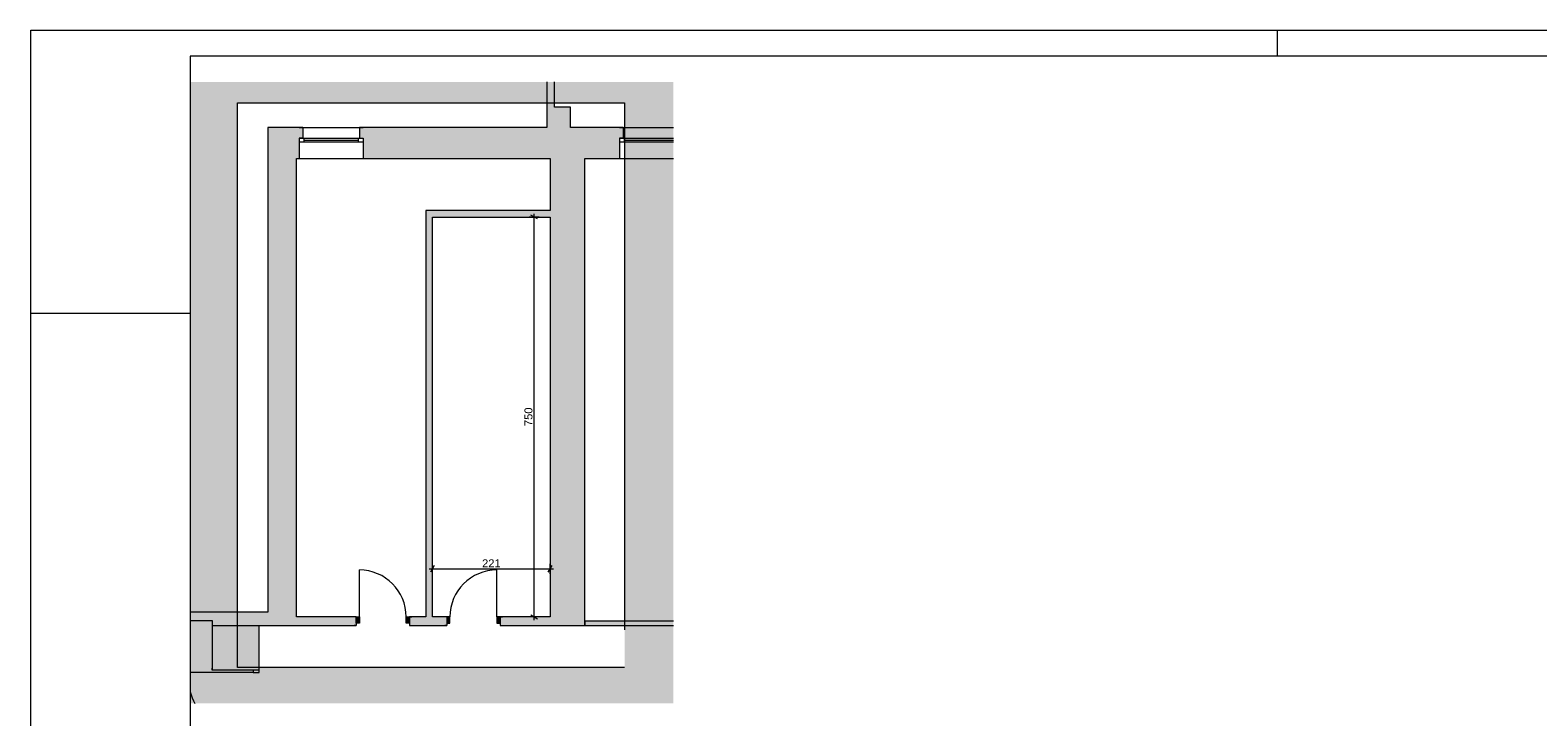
# Paper-space layout 'A-02 INWENTARYZACJA - PIĘTRO -1' of a CAD drawing. Header units: millimetres. Extents: x 0 to 594, y 0 to 350.
# Tile 7 of 10: x 0 to 283, y 221 to 350. Entities that reach past the tile are written whole.
import ezdxf
from ezdxf.xclip import XClip

# ---------------------------------------------------------------- set-up
doc = ezdxf.new("R2010")
doc.units = ezdxf.units.MM
doc.header["$MEASUREMENT"] = 0
doc.header["$XCLIPFRAME"] = 0
doc.linetypes.add('PRZERYWANA_DU_A', pattern=[550, 350, -200])
for name, color, linetype, lineweight in [('0_Nr_pióra__2', 8, 'Continuous', 13), ('A_Arkusz_Nr_pióra__1', 7, 'Continuous', 20), ('A_wymiary_Nr_pióra__1', 7, 'Continuous', 20), ('A_wymiary_Nr_pióra__2', 8, 'Continuous', 13), ('A_ściany_Nr_pióra__1', 7, 'Continuous', 20), ('Drzwi Archicad_Nr_pióra__1', 7, 'Continuous', 20)]:
    doc.layers.add(name, color=color, linetype=linetype, lineweight=lineweight)
doc.layers.add('A_Arkusz_Nr_pióra__237', color=7, linetype='Continuous', lineweight=5, true_color=0x343434)
doc.layers.add('Okna Archicada_Nr_pióra__19', color=7, linetype='Continuous', lineweight=5, true_color=0x191919)
for name, color, linetype in [('A_podrys', 7, 'Continuous'), ('A_ściany', 7, 'Continuous'), ('Drzwi Archicad', 7, 'Continuous')]:
    doc.layers.add(name, color=color, linetype=linetype)
doc.styles.add('STYL_AUTOMATYCZNY_4', font='arial.ttf')

# ---------------------------------------------------------------- blocks, each defined once
blk = doc.blocks.new('Rysunek_4_4', base_point=(-1341.46, -486.75))
at = {"linetype": 'Continuous', "lineweight": 0, "true_color": 0x484848}
h = blk.add_hatch(color=251, dxfattribs=at)
h.paths.add_polyline_path([(120.64, 340.31), (29.9, 340.31), (29.9, 223.71), (120.64, 223.71)])
h.paths.add_polyline_path([(38.79, 336.35), (111.46, 336.35), (111.46, 230.49), (38.79, 230.49)], flags=0)
at = {"layer": 'A_ściany', "linetype": 'Continuous', "lineweight": 0, "true_color": 0x000000}
for points in [[(96.88, 335.55), (98.28, 335.55), (98.28, 340.31), (96.88, 340.31)], [(101.28, 331.75), (101.28, 335.55), (96.88, 335.55), (96.88, 331.75)], [(34.08, 238.35), (49.88, 238.35), (49.88, 325.95), (44.48, 331.75), (44.48, 240.85), (34.08, 240.85)], [(50.38, 325.95), (50.38, 329.75), (51.08, 329.75), (51.08, 331.75), (44.48, 331.75), (49.88, 325.95)], [(110.48, 325.95), (110.48, 329.75), (111.18, 329.75), (111.18, 331.75), (61.68, 331.75), (61.68, 329.75), (62.38, 329.75), (62.38, 325.95)], [(103.98, 238.35), (103.98, 325.95), (97.48, 325.95), (97.48, 239.95)], [(97.48, 316.15), (74.18, 316.15), (75.38, 314.95), (97.48, 314.95)], [(74.18, 316.15), (74.18, 239.95), (75.38, 239.95), (75.38, 314.95)], [(34.08, 240.85), (29.9, 240.85), (29.9, 239.25), (34.08, 239.25)], [(34.08, 238.35), (34.08, 229.95), (42.88, 229.95), (42.88, 238.35)], [(49.88, 238.35), (61.08, 238.35), (61.08, 239.95), (49.88, 239.95)], [(71.08, 239.95), (71.08, 238.35), (78.08, 238.35), (78.08, 239.95)], [(97.48, 239.95), (88.08, 239.95), (88.08, 238.35), (103.98, 238.35)], [(103.98, 239.15), (103.98, 238.35), (120.64, 238.35), (120.64, 239.15)]]:
    blk.add_hatch(color=18, dxfattribs=at).paths.add_polyline_path(points)
at = {"layer": 'Drzwi Archicad', "linetype": 'Continuous', "lineweight": 0, "true_color": 0xfdfdfd}
for points in [[(61.08, 239.95), (61.08, 238.8), (61.68, 238.8), (61.68, 239.95)], [(71.08, 238.8), (71.08, 239.95), (70.48, 239.95), (70.48, 238.8)], [(78.08, 238.8), (78.68, 238.8), (78.68, 239.95), (78.08, 239.95)], [(88.08, 239.95), (87.48, 239.95), (87.48, 238.8), (88.08, 238.8)]]:
    blk.add_hatch(color=7, dxfattribs=at).paths.add_polyline_path(points)
at = {"layer": '0_Nr_pióra__2', "color": 8, "linetype": 'PRZERYWANA_DU_A', "lineweight": 13, "flags": 128}
blk.add_lwpolyline([(111.46, 230.49), (38.79, 230.49), (38.79, 336.35), (111.46, 336.35)], close=True, dxfattribs=at)
at = {"layer": 'A_wymiary_Nr_pióra__1', "color": 7, "linetype": 'Continuous', "lineweight": 20}
for p, q in [((95.1, 314.59), (93.85, 315.31)), ((75.74, 249.58), (75.01, 248.33)), ((97.11, 248.33), (97.84, 249.58)), ((93.85, 240.31), (95.1, 239.59))]:
    blk.add_line(p, q, dxfattribs=at)
at = {"layer": 'A_wymiary_Nr_pióra__2', "color": 8, "linetype": 'Continuous', "lineweight": 13}
for p, q in [((95.41, 314.95), (93.54, 314.95)), ((94.48, 314.95), (94.48, 315.57)), ((94.48, 239.95), (94.48, 314.95)), ((75.38, 248.02), (75.38, 249.89)), ((97.48, 248.02), (97.48, 249.89)), ((74.76, 248.95), (75.38, 248.95)), ((75.38, 248.95), (97.48, 248.95)), ((97.48, 248.95), (98.09, 248.95)), ((95.41, 239.95), (93.54, 239.95)), ((94.48, 239.34), (94.48, 239.95))]:
    blk.add_line(p, q, dxfattribs=at)
at = {"layer": 'A_ściany_Nr_pióra__1', "color": 7, "linetype": 'Continuous', "lineweight": 20}
for p, q in [((51.08, 331.75), (51.08, 329.75)), ((61.68, 331.75), (61.68, 329.75)), ((111.18, 331.75), (111.18, 329.75)), ((51.08, 329.75), (50.38, 329.75)), ((50.38, 329.75), (50.38, 325.95)), ((61.68, 329.75), (62.38, 329.75)), ((62.38, 329.75), (62.38, 325.95)), ((111.18, 329.75), (110.48, 329.75)), ((110.48, 329.75), (110.48, 325.95)), ((61.08, 239.95), (60.61, 239.95)), ((61.08, 238.35), (60.71, 238.35)), ((61.08, 239.95), (61.08, 238.8)), ((61.08, 238.8), (61.08, 238.35)), ((71.08, 239.95), (71.55, 239.95)), ((71.08, 239.95), (71.08, 238.8)), ((71.08, 238.8), (71.08, 238.35)), ((71.08, 238.35), (71.45, 238.35)), ((78.08, 239.95), (77.61, 239.95)), ((78.08, 238.35), (77.71, 238.35)), ((78.08, 239.95), (78.08, 238.8)), ((78.08, 238.8), (78.08, 238.35)), ((88.08, 239.95), (88.55, 239.95)), ((88.08, 239.95), (88.08, 238.8)), ((88.08, 238.8), (88.08, 238.35)), ((88.08, 238.35), (88.45, 238.35)), ((34.08, 229.95), (34.08, 230.32)), ((41.73, 229.95), (34.08, 229.95)), ((42.88, 229.95), (41.73, 229.95)), ((42.88, 229.95), (42.88, 230.32))]:
    blk.add_line(p, q, dxfattribs=at)
at = {"layer": 'A_ściany_Nr_pióra__1', "color": 7, "linetype": 'Continuous', "lineweight": 20, "flags": 128}
for points in [[(96.88, 340.31), (96.88, 335.55)], [(98.28, 335.55), (98.28, 340.31)], [(96.88, 335.55), (96.88, 331.75)], [(101.28, 335.55), (98.28, 335.55)], [(101.28, 331.75), (101.28, 335.55)], [(51.08, 331.75), (44.48, 331.75)], [(44.48, 331.75), (44.48, 240.85)], [(96.88, 331.75), (61.68, 331.75)], [(111.18, 331.75), (101.28, 331.75)], [(49.88, 325.95), (50.38, 325.95)], [(49.88, 239.95), (49.88, 325.95)], [(62.38, 325.95), (97.48, 325.95)], [(97.48, 325.95), (97.48, 316.15)], [(103.98, 238.35), (103.98, 325.95)], [(103.98, 325.95), (110.48, 325.95)], [(97.48, 316.15), (74.18, 316.15)], [(74.18, 316.15), (74.18, 239.95)], [(75.38, 314.95), (97.48, 314.95)], [(75.38, 239.95), (75.38, 314.95)], [(97.48, 314.95), (97.48, 239.95)], [(34.08, 240.85), (29.9, 240.85)], [(44.48, 240.85), (34.08, 240.85)], [(29.9, 239.25), (34.08, 239.25)], [(34.08, 239.25), (34.08, 238.35)], [(34.08, 238.35), (34.08, 229.95)], [(34.08, 238.35), (49.88, 238.35)], [(42.88, 229.95), (42.88, 238.35)], [(61.08, 239.95), (49.88, 239.95)], [(49.88, 238.35), (61.08, 238.35)], [(74.18, 239.95), (71.08, 239.95)], [(71.08, 238.35), (78.08, 238.35)], [(78.08, 239.95), (75.38, 239.95)], [(97.48, 239.95), (88.08, 239.95)], [(88.08, 238.35), (103.98, 238.35)], [(120.64, 239.15), (103.98, 239.15)], [(103.98, 239.15), (103.98, 238.35)], [(103.98, 238.35), (120.64, 238.35)]]:
    blk.add_lwpolyline(points, dxfattribs=at)
at = {"layer": 'Drzwi Archicad_Nr_pióra__1', "color": 7, "linetype": 'Continuous', "lineweight": 20}
for p, q in [((61.68, 239.95), (61.68, 248.75)), ((87.48, 239.95), (87.48, 248.75)), ((61.08, 239.95), (60.61, 239.95)), ((61.08, 239.95), (60.61, 239.95)), ((61.08, 238.35), (60.71, 238.35)), ((61.08, 238.35), (60.71, 238.35)), ((61.08, 239.95), (61.68, 239.95)), ((61.08, 238.8), (61.08, 239.95)), ((61.08, 239.95), (61.08, 238.8)), ((61.08, 239.95), (61.08, 238.8)), ((61.68, 238.8), (61.08, 238.8)), ((61.08, 238.8), (61.08, 238.35)), ((61.08, 238.8), (61.08, 238.35)), ((61.68, 239.95), (61.68, 238.8)), ((70.48, 238.8), (70.48, 239.95)), ((70.48, 239.95), (71.08, 239.95)), ((71.08, 238.8), (70.48, 238.8)), ((71.08, 239.95), (71.08, 238.8)), ((71.08, 239.95), (71.08, 238.8)), ((71.08, 239.95), (71.08, 238.8)), ((71.08, 239.95), (71.55, 239.95)), ((71.08, 239.95), (71.55, 239.95)), ((71.08, 238.8), (71.08, 238.35)), ((71.08, 238.8), (71.08, 238.35)), ((71.08, 238.35), (71.45, 238.35)), ((71.08, 238.35), (71.45, 238.35)), ((78.08, 239.95), (77.61, 239.95)), ((78.08, 239.95), (77.61, 239.95)), ((78.08, 238.35), (77.71, 238.35)), ((78.08, 238.35), (77.71, 238.35)), ((78.68, 239.95), (78.08, 239.95)), ((78.08, 239.95), (78.08, 238.8)), ((78.08, 239.95), (78.08, 238.8)), ((78.08, 239.95), (78.08, 238.8)), ((78.08, 238.8), (78.68, 238.8)), ((78.08, 238.8), (78.08, 238.35)), ((78.08, 238.8), (78.08, 238.35)), ((78.68, 238.8), (78.68, 239.95)), ((88.08, 239.95), (87.48, 239.95)), ((87.48, 239.95), (87.48, 238.8)), ((87.48, 238.8), (88.08, 238.8)), ((88.08, 238.8), (88.08, 239.95)), ((88.08, 239.95), (88.08, 238.8)), ((88.08, 239.95), (88.08, 238.8)), ((88.08, 239.95), (88.55, 239.95)), ((88.08, 239.95), (88.55, 239.95)), ((88.08, 238.8), (88.08, 238.35)), ((88.08, 238.8), (88.08, 238.35)), ((88.08, 238.35), (88.45, 238.35)), ((88.08, 238.35), (88.45, 238.35)), ((41.73, 229.55), (29.9, 229.55)), ((34.08, 229.95), (34.08, 230.32)), ((34.08, 229.95), (34.08, 230.32)), ((41.73, 229.95), (34.08, 229.95)), ((41.73, 229.95), (34.08, 229.95)), ((41.73, 229.95), (41.73, 229.55)), ((42.88, 229.95), (41.73, 229.95)), ((42.88, 229.95), (41.73, 229.95)), ((42.88, 229.95), (41.73, 229.95)), ((41.73, 229.55), (42.88, 229.55)), ((42.88, 229.95), (42.88, 230.32)), ((42.88, 229.95), (42.88, 230.32)), ((42.88, 229.55), (42.88, 229.95))]:
    blk.add_line(p, q, dxfattribs=at)
for centre, radius, start, end in [((61.68, 239.95), 8.8, 0, 90), ((87.48, 239.95), 8.8, 90, 180), ((41.73, 229.55), 12.38, 197.2053, 208.166)]:
    blk.add_arc(centre, radius, start, end, dxfattribs=at)
at = {"layer": 'Okna Archicada_Nr_pióra__19', "color": 250, "linetype": 'Continuous', "lineweight": 5, "true_color": 0x191919}
for p, q in [((50.38, 331.75), (62.38, 331.75)), ((110.48, 331.75), (120.64, 331.75)), ((50.38, 329.75), (62.38, 329.75)), ((50.38, 329.75), (50.38, 329.05)), ((50.38, 329.05), (62.38, 329.05)), ((51.28, 329.75), (51.28, 329.05)), ((51.28, 329.4), (61.48, 329.4)), ((61.48, 329.75), (61.48, 329.05)), ((62.38, 329.75), (62.38, 329.05)), ((110.48, 329.75), (120.64, 329.75)), ((110.48, 329.75), (110.48, 329.05)), ((110.48, 329.05), (120.64, 329.05)), ((111.38, 329.75), (111.38, 329.05)), ((111.38, 329.4), (120.64, 329.4)), ((50.38, 325.95), (62.38, 325.95)), ((110.48, 325.95), (120.64, 325.95))]:
    blk.add_line(p, q, dxfattribs=at)
at = {"layer": 'A_wymiary_Nr_pióra__1', "color": 7, "linetype": 'Continuous', "lineweight": 20, "insert": (94.18, 275.74), "char_height": 1.5, "width": 3.4323, "attachment_point": 7, "rotation": 90, "style": 'STYL_AUTOMATYCZNY_4'}
blk.add_mtext('\\A1;{\\pql;\\fArial|b0|i0|c238|p0;\\W1.000000;750}', dxfattribs=at)
at = {"layer": 'A_wymiary_Nr_pióra__1', "color": 7, "linetype": 'Continuous', "lineweight": 20, "insert": (84.71, 249.25), "char_height": 1.5, "width": 3.4323, "attachment_point": 7, "style": 'STYL_AUTOMATYCZNY_4'}
blk.add_mtext('\\A1;{\\pql;\\fArial|b0|i0|c238|p0;\\W1.000000;221}', dxfattribs=at)

psp = doc.layouts.new('A-02 INWENTARYZACJA - PIĘTRO -1')

# ---------------------------------------------------------------- linework, layer by layer
at = {"layer": 'A_Arkusz_Nr_pióra__1', "color": 7, "linetype": 'Continuous', "lineweight": 20}
for p, q in [((589.1, 345.1), (29.9, 345.1)), ((29.9, 345.1), (29.9, 4.9)), ((-0.1, 296.9), (0.9, 296.9))]:
    psp.add_line(p, q, dxfattribs=at)
at = {"layer": 'A_Arkusz_Nr_pióra__1', "color": 7, "linetype": 'Continuous', "lineweight": 20, "flags": 128}
psp.add_lwpolyline([(0, 350), (594, 350), (594, 0), (0, 0)], close=True, dxfattribs=at)
at = {"layer": 'A_Arkusz_Nr_pióra__237', "color": 250, "linetype": 'Continuous', "lineweight": 5, "true_color": 0x343434}
for p, q in [((234, 345.1), (234, 350)), ((-0.1, 296.9), (29.9, 296.9))]:
    psp.add_line(p, q, dxfattribs=at)

# ---------------------------------------------------------------- block references
at = {"layer": 'A_podrys', "color": 37, "linetype": 'Continuous', "lineweight": 5, "true_color": 0x656532}
ref = psp.add_blockref('Rysunek_4_4', (-1341.46, -486.75), dxfattribs=at)
XClip(ref).set_block_clipping_path([(29.8998034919, 223.7103262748), (120.6360736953, 340.3091959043)])

doc.saveas('drawing.dxf')
